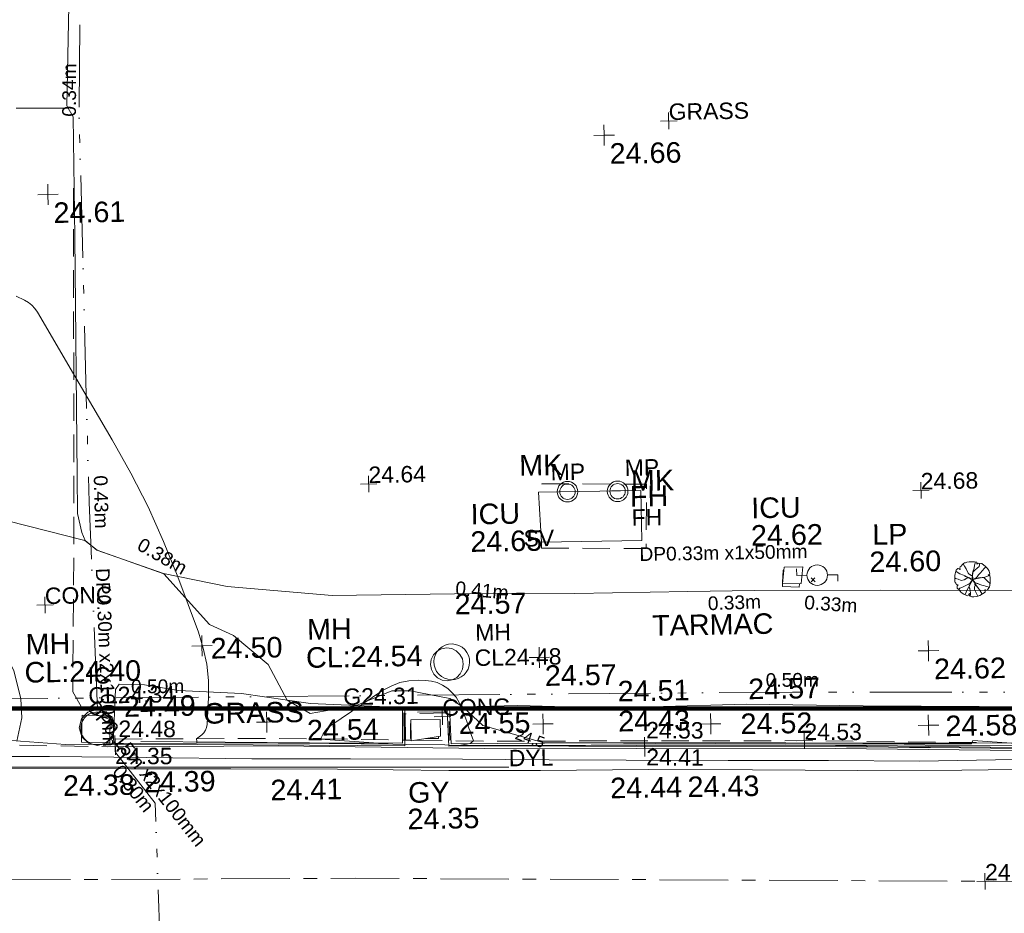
# Model space of a CAD drawing. Header units: millimetres. Extents: x -290717 to 520720, y -88450 to 287762.
# Tile 72 of 256: x -97965 to -79998, y -34739 to -18429. Entities that reach past the tile are written whole.
import ezdxf

# ---------------------------------------------------------------- set-up
doc = ezdxf.new("R2010")
doc.units = ezdxf.units.MM
for name, pattern in [('IMPORT-CENTER _6_', [2000, 1250, -250, 250, -250]), ('IMPORT-DASHED _2_', [750, 500, -250]), ('IMPORT-UG_EIR_QLB2 _2_', [2750, 1500, -300, 0, -300, 150, -300, 0, -200]), ('IMPORT-UG_ELEC_LV_QLB2 _2_', [2700, 1500, -300, 0, -250, 150, -300, 0, -200]), ('IMPORT-UG_ELEC_STREET LIGHTING_QLB2 _2_', [2700, 1500, -300, 0, -250, 150, -300, 0, -200])]:
    doc.linetypes.add(name, pattern=pattern)
for name, color, linetype, lineweight, true_color in [('00_TOPO_CONCRETE', 9, 'Continuous', 9, 0x808080), ('00_TOPO_FIREHYDRANT', 5, 'Continuous', 9, 0x0000ff), ('00_TOPO_FOOTPATH', 7, 'Continuous', 9, 0xa50000), ('00_TOPO_FURN_LAMP_POST', 7, 'Continuous', 9, 0x666666), ('00_TOPO_FURN_MARKER_POST', 7, 'Continuous', 9, 0x666666), ('00_TOPO_KERB_BOTTOM', 1, 'Continuous', 9, 0xff0000), ('00_TOPO_KERB_TOP', 7, 'Continuous', 9, 0xa500a5), ('00_TOPO_LEVEL_SPOT', 7, 'Continuous', 9, 0x666666), ('00_TOPO_ROAD_MARKING_YELLOW_CONTINUOUS', 40, 'Continuous', 9, 0xffbf00), ('00_TOPO_SERV_GULLY', 7, 'Continuous', 9, 0x5252a5), ('00_TOPO_SERV_IC', 5, 'Continuous', 9, 0x0000ff), ('00_TOPO_SERV_MH', 7, 'Continuous', 9, 0x666666), ('01_DTM_CONTOUR_MNR', 7, 'Continuous', 9, 0xa5a552), ('01_DTM_CONTOUR_MNR_LABELS', 7, 'Continuous', 9, 0xa5a552), ('12333-PUM-2D-U-0001-C01 - Rev2_REVIT IMPORT_dwg', 7, 'Continuous', 9, 0x767676), ('A_RHA_Line', 7, 'Continuous', 9, 0x00a600), ('CONTOURS_MINOR', 7, 'Continuous', 9, 0x00a5a5), ('FIRE_HYDRANT_TXT', 5, 'Continuous', 9, 0x0000ff), ('GULLY', 7, 'Continuous', 9, 0x7fbfff), ('GULLY_LVL', 7, 'Continuous', 9, 0x7fbfff), ('INSPECTION_COVER', 7, 'Continuous', 9, 0xa50000), ('INSPECTION_COVER_LVL', 7, 'Continuous', 9, 0xa50000), ('INSPECTION_COVER_TXT', 7, 'Continuous', 9, 0xa50000), ('KERB_BOTTOM', 7, 'Continuous', 9, 0x0000a5), ('KERB_BOTTOM_LVL', 7, 'Continuous', 9, 0x0000a5), ('KERB_TOP', 2, 'Continuous', 9, 0xffff00), ('KERB_TOP_LVL', 2, 'Continuous', 9, 0xffff00), ('MANHOLES', 7, 'Continuous', 9, 0xa50000), ('MANHOLES_LVL', 7, 'Continuous', 9, 0xa50000), ('MANHOLES_TXT', 7, 'Continuous', 9, 0xa50000), ('MARKINGS_DOUBLE_YELLOW', 7, 'Continuous', 9, 0xc0c0c0), ('MARKINGS_DOUBLE_YELLOW_TXT', 7, 'Continuous', 9, 0xc0c0c0), ('PUM-EIRCOMM-MH', 6, 'Continuous', 9, 0xff00ff), ('PUM-EIRCOMM-NOTES', 6, 'Continuous', 9, 0xff00ff), ('PUM-EIRCOMM-QLB2', 6, 'IMPORT-UG_EIR_QLB2 _2_', 9, 0xff00ff), ('PUM-ELECTRIC-LV-QLB2', 1, 'IMPORT-UG_ELEC_LV_QLB2 _2_', 9, 0xff0000), ('PUM-ELECTRIC-MH', 1, 'Continuous', 9, 0xff0000), ('ROAD_CROWNLINE', 7, 'IMPORT-CENTER _6_', 9, 0xa500a5), ('ROAD_CROWNLINE_LVL', 7, 'Continuous', 9, 0xa500a5), ('SAPLING', 120, 'Continuous', 9, 0x00ffbf), ('SLUICEVALVE_TXT', 5, 'Continuous', 9, 0x0000ff), ('SPOT_HEIGHTS_LVL', 7, 'Continuous', 9, 0x00a500)]:
    doc.layers.add(name, color=color, linetype=linetype, lineweight=lineweight, true_color=true_color)
for name, color, linetype, lineweight in [('00_TOPO_ROAD_EDGE', 7, 'Continuous', 9), ('00_TOPO_SURFACE', 7, 'Continuous', 9), ('00_TOPO_SURVEY_TEXT', 7, 'Continuous', 9), ('CHANGE_OF_SURFACE', 7, 'IMPORT-DASHED _2_', 9), ('CHANGE_OF_SURFACE_LVL', 7, 'Continuous', 9), ('GEN-TEXT', 7, 'Continuous', 9), ('MARKER_POSTS', 7, 'Continuous', 9), ('MARKER_POSTS_TXT', 7, 'Continuous', 9), ('Text', 7, 'Continuous', 9), ('TEXT_TXT', 7, 'Continuous', 9)]:
    doc.layers.add(name, color=color, linetype=linetype, lineweight=lineweight)
doc.styles.add('Arial_1', font='arial.ttf', dxfattribs={"height": 250})
doc.styles.add('Arial_3', font='arial.ttf', dxfattribs={"height": 300})
doc.styles.add('Swis721 Lt BT_1', font='swissl.ttf', dxfattribs={"height": 200})
doc.styles.add('Swis721 Lt BT_2', font='swissl.ttf', dxfattribs={"height": 375})

# ---------------------------------------------------------------- blocks, each defined once
blk = doc.blocks.new('12333-PUM-2D-U-0001-C01 - Rev2_REVIT IMPORT_dwg_MSL_MarkerPost_SYM-2077183-Site Location Plan Existing')
at = {"layer": '00_TOPO_FURN_MARKER_POST', "color": 254, "true_color": 0xcccccc}
for radius in [500, 375]:
    blk.add_circle((0, 0), radius, dxfattribs=at)
blk = doc.blocks.new('12333-PUM-2D-U-0001-C01 - Rev2_REVIT IMPORT_dwg_MSL_Lamp_Post_SYM-2077199-Site Location Plan Existing')
at = {"layer": '00_TOPO_FURN_LAMP_POST', "color": 254, "true_color": 0xcccccc, "flags": 128}
for points in [[(-500, 0), (-1000, 0), (-1000, 317)], [(500, 0), (1000, 0), (1000, -317)]]:
    blk.add_lwpolyline(points, dxfattribs=at)
at = {"layer": '00_TOPO_FURN_LAMP_POST', "color": 254, "true_color": 0xcccccc}
blk.add_circle((0, 0), 500, dxfattribs=at)
blk = doc.blocks.new('12333-PUM-2D-U-0001-C01 - Rev2_REVIT IMPORT_dwg_MM-2077200-Site Location Plan Existing')
at = {"layer": '00_TOPO_LEVEL_SPOT', "color": 254, "true_color": 0xcccccc, "flags": 128}
for points in [[(500, 0), (0, 0), (0, 500)], [(0, -500), (0, 0), (-500, 0)]]:
    blk.add_lwpolyline(points, dxfattribs=at)
blk = doc.blocks.new('12333-PUM-2D-U-0001-C01 - Rev2_REVIT IMPORT_dwg_MGS62954_T2_Galway_ITM_3d_Rev1-2077680-Site Location Plan Existing')
at = {"layer": '00_TOPO_CONCRETE', "color": 254, "true_color": 0xcccccc}
for p, q in [((533813004, 725529918), (533814871, 725529918)), ((533813004, 725529918), (533813042, 725529004)), ((533814871, 725529918), (533814871, 725529004)), ((533813042, 725529004), (533814871, 725529004))]:
    blk.add_line(p, q, dxfattribs=at)
at = {"layer": '00_TOPO_FOOTPATH', "color": 254, "true_color": 0xcccccc, "flags": 128}
for points in [[(533804590, 725530369), (533804628, 725534726), (533804635, 725536916), (533804518, 725537117), (533804633, 725540171), (533804608, 725543506), (533804616, 725545894), (533804684, 725551602), (533804698, 725553939), (533804771, 725558168), (533804759, 725561186)], [(533840115, 725527692), (533837580, 725527683), (533834194, 725527801), (533830466, 725527859), (533827365, 725527912), (533824919, 725527938), (533822356, 725527958), (533819218, 725528019), (533816914, 725528054), (533815696, 725528060), (533813636, 725528060), (533811437, 725528092), (533809208, 725528101), (533807291, 725528297), (533806138, 725528555), (533804925, 725529001), (533804715, 725529179), (533804656, 725529325), (533804587, 725529674), (533804590, 725530369)], [(533838727, 725525556), (533834713, 725525604), (533832424, 725525633), (533830294, 725525707), (533828056, 725525751), (533825579, 725525783), (533823459, 725525799), (533820975, 725525868), (533818859, 725525918), (533816726, 725525983), (533815005, 725525966), (533813670, 725525983), (533812556, 725526030), (533811314, 725526020)], [(533798031, 725529904), (533798627, 725529871), (533799969, 725529357), (533801535, 725528344), (533802449, 725527782), (533803201, 725527164), (533803372, 725526831), (533803490, 725526312), (533803506, 725525962), (533803409, 725525543)], [(533805160, 725525455), (533805225, 725526453), (533805291, 725526546), (533805752, 725526530), (533806375, 725526411), (533807523, 725526338), (533808774, 725526132), (533810453, 725526034)]]:
    blk.add_lwpolyline(points, dxfattribs=at)
at = {"layer": '00_TOPO_KERB_BOTTOM', "color": 254, "true_color": 0xcccccc, "flags": 128}
blk.add_lwpolyline([(533805670, 725525449), (533808744, 725525372), (533810484, 725525332), (533810497, 725525987), (533811269, 725525975), (533811285, 725525311), (533813884, 725525283), (533817432, 725525226), (533822521, 725525125), (533826804, 725525050), (533829932, 725524976), (533833124, 725524927), (533835746, 725524865), (533837973, 725524832), (533841392, 725524769)], dxfattribs=at)
at = {"layer": '00_TOPO_KERB_TOP', "color": 254, "true_color": 0xcccccc, "flags": 128}
blk.add_lwpolyline([(533805671, 725525495), (533808745, 725525417), (533810440, 725525378), (533810453, 725526034), (533811314, 725526020), (533811330, 725525356), (533813885, 725525328), (533817434, 725525264), (533822522, 725525171), (533826805, 725525096), (533829933, 725525022), (533833125, 725524963), (533835747, 725524910), (533837974, 725524878), (533841393, 725524815)], dxfattribs=at)
at = {"layer": '00_TOPO_ROAD_EDGE', "color": 254, "true_color": 0xcccccc, "flags": 128}
blk.add_lwpolyline([(533803310, 725525552), (533804293, 725525466), (533805670, 725525449)], dxfattribs=at)
at = {"layer": '00_TOPO_ROAD_MARKING_YELLOW_CONTINUOUS', "color": 254, "true_color": 0xcccccc, "flags": 128}
for points in [[(533793660, 725526190), (533794450, 725525660), (533795020, 725525420), (533795480, 725525350), (533796210, 725525340), (533797240, 725525330), (533798690, 725525310), (533800580, 725525290), (533802330, 725525280), (533804000, 725525250), (533805760, 725525200), (533807690, 725525140), (533809490, 725525110), (533811530, 725525070), (533813110, 725525030), (533814520, 725525000), (533816380, 725524960), (533818210, 725524930), (533819870, 725524890), (533821950, 725524890)], [(533793460, 725526120), (533794030, 725525670), (533794460, 725525430), (533794830, 725525290), (533795170, 725525190), (533796680, 725525160), (533798150, 725525140), (533799950, 725525120), (533801430, 725525090), (533803230, 725525050), (533805470, 725525000), (533807300, 725524970), (533809250, 725524930), (533811280, 725524870), (533812950, 725524840), (533814920, 725524820), (533816820, 725524780), (533818740, 725524740), (533820640, 725524710), (533822570, 725524700)]]:
    blk.add_lwpolyline(points, dxfattribs=at)
at = {"layer": '00_TOPO_SERV_GULLY', "color": 254, "true_color": 0xcccccc}
for p, q in [((533810604, 725525422), (533810604, 725525803)), ((533811137, 725525803), (533810604, 725525803)), ((533811137, 725525498), (533811137, 725525803)), ((533810604, 725525422), (533811137, 725525498))]:
    blk.add_line(p, q, dxfattribs=at)
at = {"layer": '00_TOPO_SERV_IC', "color": 254, "true_color": 0xcccccc}
for p, q in [((533817424, 725528165), (533817462, 725528470)), ((533817805, 725528470), (533817462, 725528470)), ((533817766, 725528165), (533817805, 725528470)), ((533817424, 725528165), (533817766, 725528165))]:
    blk.add_line(p, q, dxfattribs=at)
at = {"layer": '00_TOPO_SERV_MH', "color": 254, "true_color": 0xcccccc}
for centre, major_axis, ratio in [((533811367, 725526849), (-296, 137), 0.999744), ((533804876, 725525746), (-261, 151), 0.997028)]:
    blk.add_ellipse(centre, major_axis=major_axis, ratio=ratio, dxfattribs=at)
at = {"layer": '00_TOPO_SURFACE', "color": 254, "true_color": 0xcccccc}
blk.add_line((533803598, 725537090), (533804544, 725537072), dxfattribs=at)
at = {"layer": '01_DTM_CONTOUR_MNR', "color": 254, "true_color": 0xcccccc, "flags": 128}
blk.add_lwpolyline([(533821818, 725525166), (533820848, 725525246), (533820823, 725525189), (533819593, 725525210), (533818843, 725525227), (533817568, 725525254), (533817430, 725525256), (533817354, 725525259), (533816351, 725525276), (533816149, 725525276), (533815296, 725525295), (533815063, 725525297), (533813880, 725525324), (533813030, 725525340), (533812765, 725525421), (533811915, 725525679), (533811560, 725526020), (533811320, 725526183), (533810596, 725526334), (533810264, 725526340), (533809610, 725526080), (533808765, 725525952), (533808350, 725526200), (533808017, 725526858), (533807395, 725527402), (533806957, 725527609), (533806140, 725528550), (533804930, 725529000), (533804710, 725529180), (533802969, 725529653)], dxfattribs=at)
at = {"xscale": 0.375, "yscale": 0.375, "zscale": 0.375}
for name, p in [('12333-PUM-2D-U-0001-C01 - Rev2_REVIT IMPORT_dwg_MM-2077200-Site Location Plan Existing', (533814314, 725536410)), ('12333-PUM-2D-U-0001-C01 - Rev2_REVIT IMPORT_dwg_MM-2077200-Site Location Plan Existing', (533804149, 725535506)), ('12333-PUM-2D-U-0001-C01 - Rev2_REVIT IMPORT_dwg_MSL_MarkerPost_SYM-2077183-Site Location Plan Existing', (533813533, 725529917)), ('12333-PUM-2D-U-0001-C01 - Rev2_REVIT IMPORT_dwg_MSL_MarkerPost_SYM-2077183-Site Location Plan Existing', (533814447, 725529909)), ('12333-PUM-2D-U-0001-C01 - Rev2_REVIT IMPORT_dwg_MSL_Lamp_Post_SYM-2077199-Site Location Plan Existing', (533818063, 725528315)), ('12333-PUM-2D-U-0001-C01 - Rev2_REVIT IMPORT_dwg_MM-2077200-Site Location Plan Existing', (533806815, 725527221)), ('12333-PUM-2D-U-0001-C01 - Rev2_REVIT IMPORT_dwg_MM-2077200-Site Location Plan Existing', (533812966, 725526902)), ('12333-PUM-2D-U-0001-C01 - Rev2_REVIT IMPORT_dwg_MM-2077200-Site Location Plan Existing', (533820068, 725526900)), ('12333-PUM-2D-U-0001-C01 - Rev2_REVIT IMPORT_dwg_MM-2077200-Site Location Plan Existing', (533807973, 725525808)), ('12333-PUM-2D-U-0001-C01 - Rev2_REVIT IMPORT_dwg_MM-2077200-Site Location Plan Existing', (533813012, 725525686)), ('12333-PUM-2D-U-0001-C01 - Rev2_REVIT IMPORT_dwg_MM-2077200-Site Location Plan Existing', (533816071, 725525634)), ('12333-PUM-2D-U-0001-C01 - Rev2_REVIT IMPORT_dwg_MM-2077200-Site Location Plan Existing', (533820045, 725525541))]:
    blk.add_blockref(name, p, dxfattribs=at)
at = {"layer": '00_TOPO_FIREHYDRANT', "color": 251, "true_color": 0x666666, "insert": (533814670, 725530000), "char_height": 375, "width": 797.81, "attachment_point": 1, "line_spacing_factor": 1.005062, "style": 'Swis721 Lt BT_2'}
blk.add_mtext('FH', dxfattribs=at)
at = {"layer": '00_TOPO_FOOTPATH', "color": 251, "true_color": 0x666666, "char_height": 375, "width": 1495.9, "attachment_point": 1, "line_spacing_factor": 1.005062, "style": 'Swis721 Lt BT_2'}
for s, insert in [('24.57', (533811437, 725528088)), ('24.49', (533805371, 725526324)), ('24.57', (533816767, 725526447))]:
    blk.add_mtext(s, dxfattribs=dict(at, insert=insert))
at = {"layer": '00_TOPO_FURN_LAMP_POST', "char_height": 375, "attachment_point": 1, "line_spacing_factor": 1.005062, "style": 'Swis721 Lt BT_2'}
for s, insert, width in [('LP', (533819080, 725529225), 707.59), ('24.60', (533819018, 725528727), 1495.9)]:
    blk.add_mtext(s, dxfattribs=dict(at, insert=insert, width=width))
at = {"layer": '00_TOPO_FURN_MARKER_POST', "char_height": 375, "width": 907.04, "attachment_point": 1, "line_spacing_factor": 1.005062, "style": 'Swis721 Lt BT_2'}
for insert in [(533812660, 725530599), (533814694, 725530285)]:
    blk.add_mtext('MK', dxfattribs=dict(at, insert=insert))
at = {"layer": '00_TOPO_KERB_BOTTOM', "color": 251, "true_color": 0x666666, "insert": (533814384, 725525899), "char_height": 375, "width": 1495.9, "attachment_point": 1, "line_spacing_factor": 1.005062, "style": 'Swis721 Lt BT_2'}
blk.add_mtext('24.43', dxfattribs=at)
at = {"layer": '00_TOPO_KERB_TOP', "color": 251, "true_color": 0x666666, "insert": (533814384, 725526448), "char_height": 375, "width": 1495.9, "attachment_point": 1, "line_spacing_factor": 1.005062, "style": 'Swis721 Lt BT_2'}
blk.add_mtext('24.51', dxfattribs=at)
at = {"layer": '00_TOPO_LEVEL_SPOT', "char_height": 375, "width": 1495.9, "attachment_point": 1, "line_spacing_factor": 1.005062, "style": 'Swis721 Lt BT_2'}
for s, insert in [('24.66', (533814409, 725536262)), ('24.61', (533804244, 725535359)), ('24.50', (533806972, 725527360)), ('24.57', (533813061, 725526755)), ('24.62', (533820164, 725526753)), ('24.54', (533808703, 725525835)), ('24.55', (533811472, 725525905)), ('24.52', (533816615, 725525813)), ('24.58', (533820354, 725525709))]:
    blk.add_mtext(s, dxfattribs=dict(at, insert=insert))
at = {"layer": '00_TOPO_ROAD_EDGE', "color": 251, "true_color": 0x666666, "insert": (533804234, 725524900), "char_height": 375, "width": 1495.9, "attachment_point": 1, "line_spacing_factor": 1.005062, "style": 'Swis721 Lt BT_2'}
blk.add_mtext('24.38', dxfattribs=at)
at = {"layer": '00_TOPO_ROAD_MARKING_YELLOW_CONTINUOUS', "color": 251, "true_color": 0x666666, "char_height": 375, "width": 1495.9, "attachment_point": 1, "line_spacing_factor": 1.005062, "style": 'Swis721 Lt BT_2'}
for s, insert in [('24.39', (533805709, 725524939)), ('24.41', (533808018, 725524754)), ('24.44', (533814218, 725524683)), ('24.43', (533815629, 725524680))]:
    blk.add_mtext(s, dxfattribs=dict(at, insert=insert))
at = {"layer": '00_TOPO_SERV_GULLY', "color": 251, "true_color": 0x666666, "char_height": 375, "attachment_point": 1, "line_spacing_factor": 1.005062, "style": 'Swis721 Lt BT_2'}
for s, insert, width in [('GY', (533810528, 725524665), 821.56), ('24.35', (533810510, 725524182), 1495.9)]:
    blk.add_mtext(s, dxfattribs=dict(at, insert=insert, width=width))
at = {"layer": '00_TOPO_SERV_IC', "color": 251, "true_color": 0x666666, "char_height": 375, "attachment_point": 1, "line_spacing_factor": 1.005062, "style": 'Swis721 Lt BT_2'}
for s, insert, width in [('ICU', (533811758, 725529725), 1021.01), ('ICU', (533816880, 725529748), 1021.01), ('24.65', (533811744, 725529224), 1495.9), ('24.62', (533816866, 725529247), 1495.9)]:
    blk.add_mtext(s, dxfattribs=dict(at, insert=insert, width=width))
at = {"layer": '00_TOPO_SERV_MH', "char_height": 375, "attachment_point": 1, "line_spacing_factor": 1.005062, "style": 'Swis721 Lt BT_2'}
for s, insert, width in [('MH', (533808737, 725527674), 949.78), ('MH', (533803597, 725527494), 949.78), ('CL:24.54', (533808709, 725527160), 2440.93), ('CL:24.40', (533803569, 725526980), 2440.93)]:
    blk.add_mtext(s, dxfattribs=dict(at, insert=insert, width=width))
at = {"layer": '00_TOPO_SURVEY_TEXT', "color": 251, "true_color": 0x666666, "char_height": 375, "attachment_point": 1, "line_spacing_factor": 1.005062, "style": 'Swis721 Lt BT_2'}
for s, insert, width in [('TARMAC', (533815035, 725527635), 2450.43), ('GRASS', (533806815, 725526173), 2018.28)]:
    blk.add_mtext(s, dxfattribs=dict(at, insert=insert, width=width))
at = {"layer": '01_DTM_CONTOUR_MNR_LABELS', "color": 251, "true_color": 0x666666, "insert": (533812806, 725525524), "char_height": 200, "width": 620.51, "attachment_point": 2, "rotation": 340.1468, "line_spacing_factor": 1.005062, "style": 'Swis721 Lt BT_1'}
blk.add_mtext('24.5', dxfattribs=at)
blk = doc.blocks.new('12333-PUM-2D-U-0001-C01 - Rev2_REVIT IMPORT_dwg_SAPLING-2077789-Site Location Plan Existing')
at = {"layer": 'SAPLING', "color": 254, "true_color": 0xeaeaea, "flags": 128}
blk.add_lwpolyline([(-224, 233), (-205, 245), (-187, 266), (-161, 288), (-141, 304), (-126, 305), (-98, 315), (-57, 319), (-20, 318), (6, 319), (42, 315), (83, 313), (82, 297), (82, 276), (101, 288), (116, 295), (174, 283), (242, 230), (278, 193), (290, 174), (304, 144), (310, 119), (318, 96), (308, 85), (285, 71), (314, 66), (319, 51), (320, 34), (321, -19), (321, -44), (322, -58), (318, -87), (317, -88), (315, -116), (305, -145), (293, -164), (270, -199), (257, -205), (243, -206), (226, -198), (219, -196), (224, -237), (178, -270), (130, -296), (93, -307), (71, -313), (19, -319), (-18, -318), (-32, -316), (-49, -307), (-60, -296), (-61, -287), (-54, -269), (-62, -259), (-66, -259), (-71, -273), (-84, -295), (-95, -300), (-161, -268), (-214, -235), (-227, -214), (-256, -185), (-273, -169), (-281, -158), (-286, -141), (-285, -125), (-277, -110), (-266, -95), (-296, -94), (-309, -68), (-317, -55), (-325, -36), (-325, 12), (-322, 19), (-323, 24), (-325, 45), (-320, 73), (-315, 104), (-309, 132), (-295, 172), (-280, 191), (-269, 200), (-267, 201), (-257, 200), (-232, 187), (-228, 185), (-224, 190), (-226, 205)], close=True, dxfattribs=at)
for points in [[(-166, 284), (-141, 239), (-116, 194), (-94, 150), (-73, 104), (-34, 76), (-8, 68), (0, 54), (-1, 32), (-6, 5), (-10, -21), (-26, -46), (-46, -79), (-64, -125), (-67, -149), (-53, -170), (-50, -208), (-39, -250), (-40, -281), (-47, -299), (-49, -307)], [(-141, -278), (-119, -231), (-99, -191), (-77, -151), (-54, -108), (-30, -56), (-16, -32), (-3, -10), (-5, 32), (-2, 70), (4, 113), (16, 154), (31, 203), (43, 259), (53, 291), (57, 315)], [(141, 291), (122, 230), (88, 200), (45, 165), (9, 128), (6, 108), (1, 69), (4, 19), (9, -1), (27, -1), (63, 17), (86, 42), (110, 77), (150, 118), (180, 152), (219, 199), (245, 226)], [(-324, 31), (-309, 22), (-261, 7), (-206, -19), (-150, -8), (-102, 21), (-73, 29), (-35, 8), (-17, 5), (13, 1), (37, 5), (73, 23)], [(93, -307), (57, -237), (34, -187), (35, -146), (43, -115), (41, -75), (33, -48), (18, -30), (-6, -6), (-29, 5), (-61, 27), (-94, 41), (-128, 58), (-164, 77), (-228, 106), (-260, 124), (-302, 152)], [(-141, 64), (-110, 49), (-101, 44), (-87, 37), (-62, 29), (-46, 19), (-36, 10), (-22, 6), (-1, 4), (-3, -1), (-3, -9), (-19, 1), (-29, 5), (-44, 14), (-64, 26), (-74, 31), (-78, 29), (-97, 23), (-116, 15), (-124, 6), (-137, 0), (-152, -9), (-156, -9)], [(-145, 67), (-125, 56), (-92, 40), (-55, 25), (-29, 8)], [(-75, 109), (-57, 95), (-38, 82), (-16, 72), (-3, 63), (-1, 43), (-2, 29), (1, 17), (-3, 3), (3, -8), (14, -23), (23, -42), (33, -54), (45, -78), (54, -95), (67, -114), (89, -147)], [(-65, -125), (-58, -111), (-50, -101), (-44, -90), (-36, -73), (-29, -56), (-17, -38), (-6, -22), (-2, -12), (1, 0)], [(9, 131), (5, 117), (8, 105), (3, 84), (1, 71), (-1, 54), (-3, 38), (5, 26), (5, 14), (6, 6), (8, 1)], [(311, 66), (223, 37), (175, 28), (119, 21), (87, 15), (30, 6), (0, 0), (11, -30), (36, -58), (58, -71), (94, -79), (133, -97), (167, -110), (201, -119), (232, -127), (261, -136), (302, -150)], [(32, -147), (40, -130), (43, -115), (40, -101), (43, -82), (38, -68), (27, -46), (12, -30), (8, -17), (0, -8), (1, 1), (0, 12), (1, 24)], [(5, -3), (28, 1), (56, 6), (80, 12), (108, 23), (130, 23)], [(6, -1), (29, 1), (45, 5), (52, 8), (63, 11), (84, 13), (106, 18), (129, 23), (147, 27), (164, 26), (189, 31), (196, 32)], [(319, -80), (278, -48), (237, -5), (206, 27), (200, 32)], [(-259, -182), (-236, -158), (-200, -145), (-150, -124), (-53, -79), (-25, -43), (-3, -16)], [(-82, -91), (-63, -85), (-52, -80), (-43, -67), (-34, -57), (-26, -45), (-15, -30), (-8, -23), (-8, -11), (-6, -3)], [(-81, -91), (-66, -84), (-55, -82), (-47, -73), (-34, -56), (-18, -29), (-4, -16)], [(-64, -121), (-51, -97), (-40, -75), (-29, -49), (-16, -29), (-4, -16)], [(104, -84), (86, -77), (66, -73), (50, -66), (36, -58), (29, -45), (23, -36), (18, -27), (11, -15), (1, -5)], [(169, -277), (133, -215), (93, -154), (54, -99), (30, -51), (5, -18)], [(87, -77), (69, -73), (50, -69), (36, -55)], [(84, -143), (70, -119), (59, -104), (44, -80), (38, -69)]]:
    blk.add_lwpolyline(points, dxfattribs=at)
blk = doc.blocks.new('12333-PUM-2D-U-0001-C01 - Rev2_REVIT IMPORT_dwg_SPOT-2077713-Site Location Plan Existing')
at = {"layer": 'Text', "color": 253, "true_color": 0xaaaaaa}
for p, q in [((-500, 0), (500, 0)), ((0, 500), (0, -500))]:
    blk.add_line(p, q, dxfattribs=at)
blk = doc.blocks.new('12333-PUM-2D-U-0001-C01 - Rev2_REVIT IMPORT_dwg_SPOT-2077769-Site Location Plan Existing')
at = {"layer": 'CHANGE_OF_SURFACE_LVL', "color": 253, "true_color": 0xaaaaaa}
for p, q in [((-500, 0), (500, 0)), ((0, 500), (0, -500))]:
    blk.add_line(p, q, dxfattribs=at)
blk = doc.blocks.new('12333-PUM-2D-U-0001-C01 - Rev2_REVIT IMPORT_dwg_SPOT-2077770-Site Location Plan Existing')
at = {"layer": 'KERB_BOTTOM_LVL', "color": 9, "true_color": 0xaaaae1}
for p, q in [((-500, 0), (500, 0)), ((0, 500), (0, -500))]:
    blk.add_line(p, q, dxfattribs=at)
blk = doc.blocks.new('12333-PUM-2D-U-0001-C01 - Rev2_REVIT IMPORT_dwg_SPOT-2077810-Site Location Plan Existing')
at = {"layer": 'KERB_TOP_LVL', "color": 51, "true_color": 0xffffaa}
for p, q in [((-500, 0), (500, 0)), ((0, 500), (0, -500))]:
    blk.add_line(p, q, dxfattribs=at)
blk = doc.blocks.new('12333-PUM-2D-U-0001-C01 - Rev2_REVIT IMPORT_dwg_SPOT-2077774-Site Location Plan Existing')
at = {"layer": 'ROAD_CROWNLINE_LVL', "color": 254, "true_color": 0xe1aae1}
for p, q in [((-500, 0), (500, 0)), ((0, 500), (0, -500))]:
    blk.add_line(p, q, dxfattribs=at)
blk = doc.blocks.new('12333-PUM-2D-U-0001-C01 - Rev2_REVIT IMPORT_dwg_SPOT-2077775-Site Location Plan Existing')
at = {"layer": 'SPOT_HEIGHTS_LVL', "color": 9, "true_color": 0xaae1aa}
for p, q in [((-500, 0), (500, 0)), ((0, 500), (0, -500))]:
    blk.add_line(p, q, dxfattribs=at)
blk = doc.blocks.new('12333-PUM-2D-U-0001-C01 - Rev2_REVIT IMPORT_dwg_CIRCL-2077698-Site Location Plan Existing')
at = {"layer": 'MANHOLES', "color": 9, "true_color": 0xe1aaaa, "flags": 128}
blk.add_lwpolyline([(475, -154), (500, 0), (475, 154), (404, 293), (293, 404), (154, 475), (0, 500), (-154, 475), (-293, 404), (-404, 293), (-475, 154), (-500, 0), (-475, -154), (-404, -293), (-293, -404), (-154, -475), (0, -500), (154, -475), (293, -404), (404, -293)], close=True, dxfattribs=at)
blk = doc.blocks.new('12333-PUM-2D-U-0001-C01 - Rev2_REVIT IMPORT_dwg-1620468-Site Location Plan Existing')
at = {"layer": 'CHANGE_OF_SURFACE', "color": 253, "true_color": 0xaaaaaa}
for p, q in [((171962, -86848), (171960, -86956)), ((162375, -90390), (164120, -90447))]:
    blk.add_line(p, q, dxfattribs=at)
at = {"layer": 'CHANGE_OF_SURFACE', "color": 253, "true_color": 0xaaaaaa, "flags": 128}
for points in [[(163534, -80239), (163442, -86170), (163362, -89429), (163545, -89767), (164084, -89968), (164119, -90390)], [(171960, -86956), (173869, -87001), (173896, -85827), (171987, -85783), (171983, -85936)], [(169394, -90417), (169398, -89915), (170219, -89915), (170224, -90442)], [(169416, -90417), (169420, -89936), (170197, -89936), (170202, -90442)], [(164112, -90307), (167095, -90346), (169394, -90417), (169416, -90417), (169524, -90421)], [(169589, -90423), (170202, -90442), (170224, -90442), (170864, -90462), (176696, -90555), (180649, -90669), (184538, -90691), (187770, -90772), (190738, -90838), (193750, -90895), (196831, -90938), (200436, -91009), (204021, -91061), (215562, -91265), (221962, -91447), (223762, -91467), (223799, -91467), (224521, -91475), (224558, -91475), (227060, -91503), (232463, -91593), (236558, -91680), (238060, -91708)]]:
    blk.add_lwpolyline(points, dxfattribs=at)
at = {"layer": 'CONTOURS_MINOR', "color": 254, "true_color": 0xaae1e1, "flags": 128}
blk.add_lwpolyline([(180648, -90767), (178996, -90722), (178612, -90711), (178228, -90701), (177845, -90690), (177461, -90680), (176693, -90659), (172701, -90584), (172394, -90578), (172087, -90572), (171779, -90565), (171472, -90559), (170858, -90545), (170428, -90531), (170595, -90499), (170658, -90451), (170619, -90334), (170600, -90276), (170580, -90218), (170560, -90159), (170540, -90101), (170455, -89851), (170410, -89749), (170355, -89653), (170285, -89568), (170205, -89489), (170113, -89427), (170016, -89378), (169911, -89349), (169801, -89334), (169673, -89328), (169499, -89338), (169331, -89367), (169171, -89427), (169017, -89507), (168060, -90126), (168018, -90158), (167980, -90193), (167948, -90233), (167919, -90277), (167868, -90371), (169188, -90491), (167449, -90441), (167390, -90439), (167331, -90438), (167273, -90436), (167214, -90435), (167096, -90432), (165608, -90401), (165608, -90371), (165608, -90331), (165701, -90259), (165741, -90219), (165773, -90174), (165792, -90124), (165803, -90068), (165838, -89573), (165840, -89269), (165817, -88969), (165758, -88673), (165675, -88381), (165315, -87368), (165066, -86719), (164795, -86081), (164490, -85457), (164164, -84843), (163478, -83631), (162841, -82493), (162795, -82424), (162741, -82363), (162678, -82312), (162608, -82268), (162458, -82191)], dxfattribs=at)
at = {"layer": 'GEN-TEXT', "color": 253, "true_color": 0xaaaaaa}
for p, q in [((176870, -87658), (176941, -87587)), ((176941, -87658), (176870, -87587))]:
    blk.add_line(p, q, dxfattribs=at)
at = {"layer": 'GULLY', "color": 254, "true_color": 0xd4e9ff, "flags": 128}
for points in [[(169524, -90388), (169508, -90388), (169516, -90115)], [(170022, -90361), (170021, -90402), (169782, -90395)]]:
    blk.add_lwpolyline(points, dxfattribs=at)
at = {"layer": 'INSPECTION_COVER', "color": 9, "true_color": 0xe1aaaa, "flags": 128}
blk.add_lwpolyline([(163526, -89859), (164040, -89879), (164021, -90373), (163508, -90353)], close=True, dxfattribs=at)
at = {"layer": 'KERB_BOTTOM', "color": 9, "true_color": 0xaaaae1, "flags": 128}
blk.add_lwpolyline([(164120, -90447), (167092, -90482), (168497, -90526), (170861, -90599), (176693, -90692), (180646, -90806), (184536, -90827), (187767, -90909), (190735, -90974), (193747, -91031), (196829, -91074), (200434, -91146), (204019, -91198), (215559, -91402), (221959, -91583), (227058, -91640), (232460, -91730), (236555, -91817), (238026, -91855)], dxfattribs=at)
at = {"layer": 'KERB_TOP', "color": 51, "true_color": 0xffffaa, "flags": 128}
blk.add_lwpolyline([(164120, -90447), (164119, -90390), (167093, -90426), (169187, -90490), (169426, -90497), (170131, -90519), (170210, -90522), (170863, -90542), (176694, -90635), (180647, -90749), (184536, -90771), (187768, -90852), (190737, -90917), (193748, -90974), (196830, -91018), (200435, -91089)], dxfattribs=at)
at = {"layer": 'MARKER_POSTS', "color": 253, "true_color": 0xaaaaaa}
blk.add_line((173501, -85935), (173255, -85935), dxfattribs=at)
at = {"layer": 'MARKINGS_DOUBLE_YELLOW', "color": 254, "true_color": 0xeaeaea, "flags": 128}
blk.add_lwpolyline([(151586, -85805), (151558, -86293), (151558, -86706), (151586, -87148), (151632, -87601), (151707, -88077), (151793, -88553), (151919, -88897), (152149, -89270), (152487, -89700), (152929, -90010), (153416, -90354), (154340, -90543), (156210, -90624), (161418, -90773), (171296, -90945)], dxfattribs=at)
at = {"layer": 'PUM-EIRCOMM-MH', "color": 211, "true_color": 0xffaaff, "flags": 128}
blk.add_lwpolyline([(164125, -90090), (164120, -90072), (164081, -89926), (163960, -89805), (163796, -89761), (163631, -89805), (163511, -89926), (163467, -90090), (163472, -90108), (163511, -90255), (163631, -90375), (163796, -90419), (163960, -90375), (164081, -90255)], close=True, dxfattribs=at)
at = {"layer": 'PUM-EIRCOMM-QLB2', "color": 211, "true_color": 0xffaaff, "flags": 128}
for points in [[(163806, -89764), (163720, -85976), (163663, -78928), (163821, -72223), (163924, -65748), (164043, -56163), (164181, -51568)], [(201398, -90242), (194300, -89978), (176492, -89664), (164630, -89559), (152400, -89441), (137995, -89062), (117127, -88726), (106155, -88784), (103180, -93333), (102151, -96110), (100560, -98494), (99441, -100108), (97793, -102068)], [(164932, -97324), (164830, -91487), (163976, -90359)]]:
    blk.add_lwpolyline(points, dxfattribs=at)
at = {"layer": 'PUM-ELECTRIC-MH', "color": 21, "true_color": 0xffaaaa}
blk.add_line((176655, -87689), (176651, -87753), dxfattribs=at)
at = {"layer": 'PUM-ELECTRIC-MH', "color": 21, "true_color": 0xffaaaa, "flags": 128}
for points in [[(176348, -87659), (176360, -87440), (176375, -87441)], [(176651, -87753), (176343, -87733), (176346, -87687)]]:
    blk.add_lwpolyline(points, dxfattribs=at)
at = {"layer": 'ROAD_CROWNLINE', "color": 254, "true_color": 0xe1aae1, "flags": 128}
blk.add_lwpolyline([(249006, -92725), (244453, -94206), (233556, -94383), (213354, -93698), (191428, -93433), (168463, -92924), (161119, -92830), (147820, -92659), (134837, -92304), (124391, -92018), (104167, -91620), (79168, -91355), (65619, -91289), (52756, -91112), (39914, -90847), (23027, -90603), (4970, -90095), (-7099, -89786), (-12602, -89763), (-16470, -88901), (-19410, -87266), (-21200, -85365), (-23477, -80326), (-23612, -77631)], dxfattribs=at)
for name, p in [('12333-PUM-2D-U-0001-C01 - Rev2_REVIT IMPORT_dwg_MGS62954_T2_Galway_ITM_3d_Rev1-2077680-Site Location Plan Existing', (-533641080, -725615854)), ('12333-PUM-2D-U-0001-C01 - Rev2_REVIT IMPORT_dwg_SAPLING-2077789-Site Location Plan Existing', (179815, -87664))]:
    blk.add_blockref(name, p)
for name, p, xscale, yscale, zscale in [('12333-PUM-2D-U-0001-C01 - Rev2_REVIT IMPORT_dwg_SPOT-2077713-Site Location Plan Existing', (174419, -79202), 0.3, 0.3, 0.3), ('12333-PUM-2D-U-0001-C01 - Rev2_REVIT IMPORT_dwg_SPOT-2077775-Site Location Plan Existing', (168827, -85731), 0.3, 0.3, 0.3), ('12333-PUM-2D-U-0001-C01 - Rev2_REVIT IMPORT_dwg_SPOT-2077775-Site Location Plan Existing', (178901, -86024), 0.3, 0.3, 0.3), ('12333-PUM-2D-U-0001-C01 - Rev2_REVIT IMPORT_dwg_SPOT-2077713-Site Location Plan Existing', (162884, -87837), 0.3, 0.3, 0.3), ('12333-PUM-2D-U-0001-C01 - Rev2_REVIT IMPORT_dwg_CIRCL-2077698-Site Location Plan Existing', (170197, -89048), 0.6, 0.6, 0.6), ('12333-PUM-2D-U-0001-C01 - Rev2_REVIT IMPORT_dwg_SPOT-2077713-Site Location Plan Existing', (170100, -90003), 0.3, 0.3, 0.3), ('12333-PUM-2D-U-0001-C01 - Rev2_REVIT IMPORT_dwg_SPOT-2077810-Site Location Plan Existing', (164119, -90390), 0.3, 0.3, 0.3), ('12333-PUM-2D-U-0001-C01 - Rev2_REVIT IMPORT_dwg_SPOT-2077770-Site Location Plan Existing', (164120, -90447), 0.3, 0.3, 0.3), ('12333-PUM-2D-U-0001-C01 - Rev2_REVIT IMPORT_dwg_SPOT-2077770-Site Location Plan Existing', (173777, -90645), 0.3, 0.3, 0.3), ('12333-PUM-2D-U-0001-C01 - Rev2_REVIT IMPORT_dwg_SPOT-2077810-Site Location Plan Existing', (173778, -90588), 0.3, 0.3, 0.3), ('12333-PUM-2D-U-0001-C01 - Rev2_REVIT IMPORT_dwg_SPOT-2077769-Site Location Plan Existing', (176696, -90555), 0.3, 0.3, 0.3), ('12333-PUM-2D-U-0001-C01 - Rev2_REVIT IMPORT_dwg_SPOT-2077774-Site Location Plan Existing', (179946, -93178), 0.3, 0.3, 0.3)]:
    blk.add_blockref(name, p, dxfattribs=dict(xscale=xscale, yscale=yscale, zscale=zscale))
at = {"layer": 'CHANGE_OF_SURFACE_LVL', "insert": (176703, -90240), "char_height": 300, "width": 1256.11, "attachment_point": 1, "rotation": 358.7319, "line_spacing_factor": 0.941778, "style": 'Arial_3'}
blk.add_mtext('24.53', dxfattribs=at)
at = {"layer": 'FIRE_HYDRANT_TXT', "insert": (173614, -86279), "char_height": 300, "width": 664.78, "attachment_point": 1, "line_spacing_factor": 0.941778, "style": 'Arial_3'}
blk.add_mtext('FH', dxfattribs=at)
at = {"layer": 'GULLY_LVL', "insert": (168297, -89459), "char_height": 300, "width": 1645.43, "attachment_point": 1, "line_spacing_factor": 0.941778, "style": 'Arial_3'}
blk.add_mtext('G24.31', dxfattribs=at)
at = {"layer": 'INSPECTION_COVER_LVL', "insert": (163645, -89354), "char_height": 300, "width": 1895.19, "attachment_point": 1, "line_spacing_factor": 0.941778, "style": 'Arial_3'}
blk.add_mtext('CL24.34', dxfattribs=at)
at = {"layer": 'INSPECTION_COVER_TXT', "insert": (163641, -88991), "char_height": 300, "width": 499.51, "attachment_point": 1, "line_spacing_factor": 0.941778, "style": 'Arial_3'}
blk.add_mtext('IC', dxfattribs=at)
at = {"layer": 'KERB_BOTTOM_LVL', "char_height": 300, "width": 1256.11, "attachment_point": 1, "rotation": 358.7319, "line_spacing_factor": 0.941778, "style": 'Arial_3'}
for s, insert in [('24.35', (164117, -90462)), ('24.41', (173809, -90656))]:
    blk.add_mtext(s, dxfattribs=dict(at, insert=insert))
at = {"layer": 'KERB_TOP_LVL', "char_height": 300, "width": 1256.11, "attachment_point": 1, "rotation": 358.7319, "line_spacing_factor": 0.941778, "style": 'Arial_3'}
for s, insert in [('24.48', (164187, -89969)), ('24.53', (173815, -90163))]:
    blk.add_mtext(s, dxfattribs=dict(at, insert=insert))
at = {"layer": 'MANHOLES_LVL', "insert": (170706, -88788), "char_height": 300, "width": 1895.19, "attachment_point": 1, "line_spacing_factor": 0.941778, "style": 'Arial_3'}
blk.add_mtext('CL24.48', dxfattribs=at)
at = {"layer": 'MANHOLES_TXT', "insert": (170724, -88328), "char_height": 300, "width": 774.97, "attachment_point": 1, "line_spacing_factor": 0.941778, "style": 'Arial_3'}
blk.add_mtext('MH', dxfattribs=at)
at = {"layer": 'MARKER_POSTS_TXT', "char_height": 300, "width": 749.26, "attachment_point": 1, "line_spacing_factor": 0.941778, "style": 'Arial_3'}
for insert in [(172151, -85425), (173504, -85369)]:
    blk.add_mtext('MP', dxfattribs=dict(at, insert=insert))
at = {"layer": 'MARKINGS_DOUBLE_YELLOW_TXT', "insert": (171296, -90630), "char_height": 300, "width": 965.96, "attachment_point": 1, "line_spacing_factor": 0.941778, "style": 'Arial_3'}
blk.add_mtext('DYL', dxfattribs=at)
at = {"layer": 'PUM-EIRCOMM-NOTES', "char_height": 250, "attachment_point": 2, "line_spacing_factor": 0.941778, "style": 'Arial_1'}
for s, insert, width, rotation in [('0.34m', (163364, -78446), 1160.03, 88.6501), ('0.43m', (164068, -85974), 1160.03, 270.4634), ('DP0.30m x2x100mm', (164108, -88810), 3893.28, 271.2969), ('0.50m', (164914, -89232), 1160.03, 359.4472), ('0.50m', (176495, -89317), 1160.03, 359.4928), ('DP0.15m x2x100mm', (164786, -90869), 3893.28, 307.1211), ('0.30m', (164538, -91139), 1160.03, 307.1211)]:
    blk.add_mtext(s, dxfattribs=dict(at, insert=insert, width=width, rotation=rotation))
at = {"layer": 'PUM-ELECTRIC-LV-QLB2', "char_height": 250, "width": 1160.03, "attachment_point": 2, "line_spacing_factor": 0.941778, "style": 'Arial_1'}
for s, insert, rotation in [('0.38m', (165105, -86877), 329.2583), ('0.41m', (170874, -87584), 353.9782), ('0.33m', (175460, -87886), 1.0971), ('0.33m', (177233, -87945), 355.1125)]:
    blk.add_mtext(s, dxfattribs=dict(at, insert=insert, rotation=rotation))
at = {"layer": 'PUM-ELECTRIC-LV-QLB2', "insert": (175279, -86975), "char_height": 250, "width": 3660.66, "attachment_point": 2, "line_spacing_factor": 0.941778, "style": 'Arial_1'}
blk.add_mtext('DP0.33m x1x50mm', dxfattribs=at)
at = {"layer": 'ROAD_CROWNLINE_LVL', "insert": (179953, -92863), "char_height": 300, "width": 1256.11, "attachment_point": 1, "rotation": 358.7319, "line_spacing_factor": 0.941778, "style": 'Arial_3'}
blk.add_mtext('24.47', dxfattribs=at)
at = {"layer": 'SLUICEVALVE_TXT', "insert": (171636, -86624), "char_height": 300, "width": 668.46, "attachment_point": 1, "line_spacing_factor": 0.941778, "style": 'Arial_3'}
blk.add_mtext('SV', dxfattribs=at)
at = {"layer": 'SPOT_HEIGHTS_LVL', "char_height": 300, "width": 1256.11, "attachment_point": 1, "line_spacing_factor": 0.941778, "style": 'Arial_3'}
for s, insert in [('24.64', (168827, -85416)), ('24.68', (178901, -85709))]:
    blk.add_mtext(s, dxfattribs=dict(at, insert=insert))
at = {"layer": 'TEXT_TXT', "char_height": 300, "attachment_point": 1, "line_spacing_factor": 0.941778, "style": 'Arial_3'}
for s, insert, width in [('GRASS', (174419, -78887), 1751.95), ('CONC', (162884, -87522), 1469.14), ('CONC', (170100, -89688), 1469.14)]:
    blk.add_mtext(s, dxfattribs=dict(at, insert=insert, width=width))

msp = doc.modelspace()

# ---------------------------------------------------------------- linework, layer by layer
at = {"layer": 'A_RHA_Line', "color": 1, "lineweight": 140, "true_color": 0xff0000}
msp.add_line((-122493, -30999), (-15425, -30999), dxfattribs=at)

# ---------------------------------------------------------------- block references
at = {"layer": '12333-PUM-2D-U-0001-C01 - Rev2_REVIT IMPORT_dwg', "color": 254, "linetype": 'IMPORT-UG_ELEC_STREET LIGHTING_QLB2 _2_', "true_color": 0xffd4d4, "rotation": 0.9999999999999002}
msp.add_blockref('12333-PUM-2D-U-0001-C01 - Rev2_REVIT IMPORT_dwg-1620468-Site Location Plan Existing', (-261895, 55870), dxfattribs=at)

doc.saveas('drawing.dxf')
